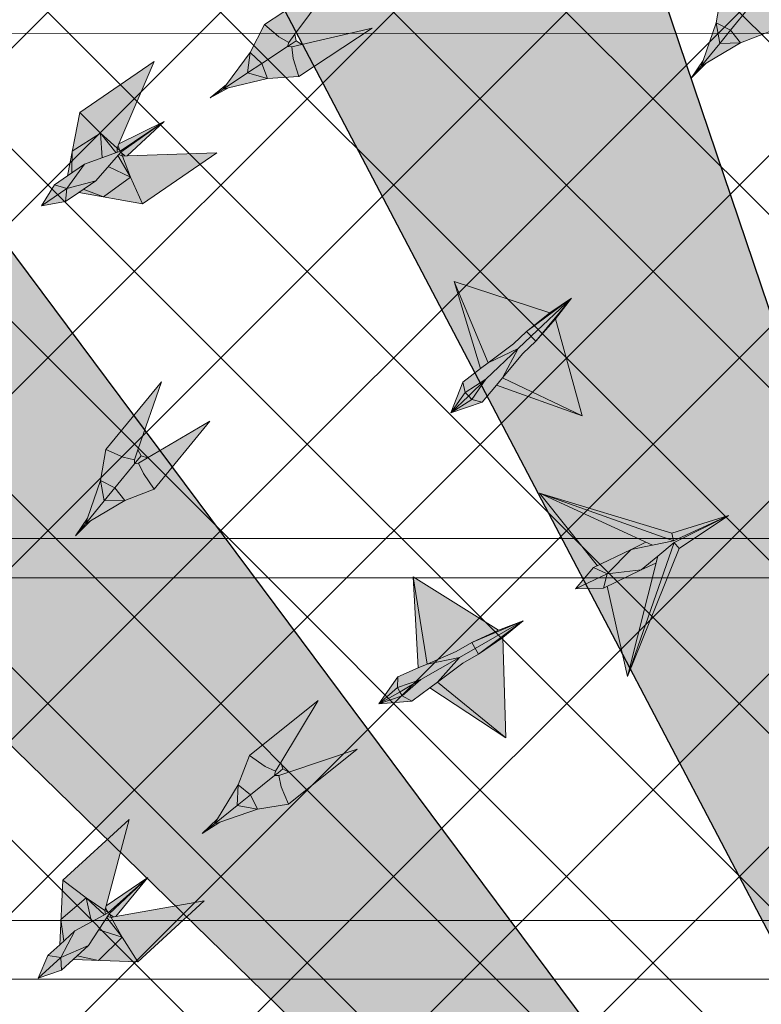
# Model space of a CAD drawing. Header units: millimetres. Extents: x -410 to 72073, y -3152 to 13830.
# Tile 32 of 92: x 8251 to 9768, y 9108 to 11122. Entities that reach past the tile are written whole.
import ezdxf

# ---------------------------------------------------------------- set-up
doc = ezdxf.new("R2010")
doc.units = ezdxf.units.MM
for name, color, linetype, lineweight, true_color in [('A-CEILING-01', 7, 'Continuous', 5, 0xd56ca8), ('A-CEILING-08', 7, 'Continuous', 5, 0xd56ca8), ('M-MEP-ELLG-LIGHT', 5, 'Continuous', 15, 0x0000ff)]:
    doc.layers.add(name, color=color, linetype=linetype, lineweight=lineweight, true_color=true_color)
doc.layers.add('A-CELING ELEMENT', color=1, linetype='Continuous')
doc.layers.add('A-LIGHT', color=1, linetype='Continuous', lineweight=5)
doc.layers.add('S-BEAM', color=12, linetype='Continuous', lineweight=9)
doc.layers.add('RCP LAYOUT', color=9, linetype='Continuous', true_color=0x808080)
pattern_1 = [(45, (0, 0), (19.8873782, 72.9203868), [93.75, -18.75, 0, -18.75])]

# ---------------------------------------------------------------- blocks, each defined once
blk = doc.blocks.new('XR-CP-DS$0$ceiling element 01')
at = {"layer": 'A-CELING ELEMENT', "lineweight": 5, "true_color": 0x808080, "transparency": 33554687}
h = blk.add_hatch(dxfattribs=at)
h.set_pattern_fill('ANSI36', color=8, scale=300)
h.set_pattern_definition(pattern_1)
h.paths.add_polyline_path([(-425629.8, -157750.9, -0.039119), (-425655.9, -157707.5), (-427128.8, -158480.5, 0.039269), (-426963.6, -158744.9)])
h.paths.add_polyline_path([(-427216.5, -158526.6, -0.039231), (-427344.4, -158225.6), (-431924, -159775.1), (-429595.3, -159775.1)])
h.paths.add_polyline_path([(-427146.3, -156679.9, 0.039168), (-427262.3, -156968.3), (-425674.3, -157463.1, -0.03857), (-425655.4, -157416.9)])
h.paths.add_polyline_path([(-425704.2, -155604.7, 0.039168), (-426005.5, -155681.4), (-425472.4, -157256.8, -0.03857), (-425424.2, -157244.1)])
edge = h.paths.add_edge_path()
edge.add_line((-430171.7, -151115.1), (-430279.8, -151115.1))
edge.add_line((-430279.8, -151115.1), (-430279.8, -151215.1))
edge.add_line((-430279.8, -151215.1), (-430479.8, -151215.1))
edge.add_line((-430479.8, -151215.1), (-430479.8, -151115.1))
edge.add_line((-430479.8, -151115.1), (-430629.8, -151115.1))
edge.add_line((-430629.8, -151115.1), (-430629.8, -150665.1))
edge.add_line((-430629.8, -150665.1), (-432321.8, -150665.1))
edge.add_line((-432321.8, -150665.1), (-432321.8, -150772.9))
edge.add_line((-432321.8, -150772.9), (-426859.3, -156104.6))
edge.add_arc((-425365.2, -157562.3), 2087.3, 126.7377, 135.7079, ccw=False)
edge.add_line((-426613.8, -155889.5), (-430171.7, -151115.1))
edge = h.paths.add_edge_path()
edge.add_line((-424199.8, -150665.1), (-424199.8, -151115.1))
edge.add_line((-424199.8, -151115.1), (-424349.8, -151115.1))
edge.add_line((-424349.8, -151115.1), (-424349.8, -151215.1))
edge.add_line((-424349.8, -151215.1), (-424444.6, -151215.1))
edge.add_line((-424444.6, -151215.1), (-425069.6, -155496))
edge.add_arc((-425365.2, -157562.3), 2087.3, 72.8718, 81.8578, ccw=False)
edge.add_line((-424750.5, -155567.5), (-423223, -150665.1))
edge.add_line((-423223, -150665.1), (-424199.8, -150665.1))
h.paths.add_polyline_path([(-424567.7, -153182.9), (-424331.7, -153182.9), (-424331.7, -153418.9), (-424567.7, -153418.9)], flags=16)
h = blk.add_hatch(dxfattribs=at)
h.set_pattern_fill('ANSI36', color=8, scale=300)
h.set_pattern_definition(pattern_1)
h.paths.add_polyline_path([(-426846.1, -159033.2, -0.036239), (-427043, -158804), (-428346.2, -159775.1), (-427588, -159775.1)])
h.paths.add_polyline_path([(-427423.6, -157908.4, -0.039197), (-427452.5, -157582.9), (-432321.8, -157641.9), (-432321.8, -158745.1)])
h.paths.add_polyline_path([(-425674.9, -157660.7, -0.038923), (-425686.3, -157611.6), (-427325.9, -157891.7, 0.039228), (-427250.5, -158193.8)])
h.paths.add_polyline_path([(-425560.1, -157303.4, -0.038492), (-425518.1, -157276.7), (-426291, -155804.1, 0.039154), (-426553.9, -155969.8)])
h.paths.add_polyline_path([(-426337.7, -155715.3, -0.039172), (-426037.7, -155586.2), (-427702.8, -150665.1), (-428988.4, -150665.1)])
h = blk.add_hatch(dxfattribs=at)
h.set_pattern_fill('ANSI36', color=8, scale=200)
h.set_pattern_definition([(45, (0, 0), (13.2582521, 48.6135912), [62.5, -12.5, 0, -12.5])])
h.paths.add_polyline_path([(-427235.6, -156635.7, -0.03916), (-427068.3, -156355.4), (-432321.8, -152634.9), (-432321.8, -154121.3)])
h.paths.add_polyline_path([(-425454.1, -150665.1), (-426550.3, -150665.1), (-425721.8, -155505.6, -0.039276), (-425395.8, -155475.2)])
h.paths.add_polyline_path([(-425690.1, -157561.6, -0.038719), (-425686, -157511.7), (-427331.8, -157271.4, 0.039193), (-427353.2, -157581.7)], flags=17)
h.paths.add_polyline_path([(-425084.2, -155595.8, 0.039193), (-425394.6, -155575.9), (-425374.5, -157239, -0.038719), (-425324.5, -157241.6)], flags=17)
h.paths.add_polyline_path([(-423965.7, -156152.8, 0.996512), (-426776.1, -158963.3), (-425599.9, -157787, -0.900286), (-425184.4, -157294.8), (-424476.2, -156294.7), (-424567.8, -156294.7), (-424567.8, -156058.7), (-424331.8, -156058.7), (-424331.8, -156294.7), (-424476.2, -156294.7), (-425184.4, -157294.8, -0.042192), (-425142, -157329.1)])
h = blk.add_hatch(dxfattribs=at)
h.set_pattern_fill('ANSI36', color=8, scale=300)
h.set_pattern_definition(pattern_1)
h.paths.add_polyline_path([(-432321.8, -155391.8), (-432321.8, -156542.9), (-427430.1, -157257, -0.039171), (-427357.2, -156938.7)])
h.paths.add_polyline_path([(-426787.8, -156174.5, 0.039154), (-426986.9, -156413.1), (-425629.6, -157374.3, -0.038492), (-425597.6, -157336.2)])
h.paths.add_polyline_path([(-424491.1, -155778.6, 0.039227), (-424780.5, -155663.9), (-425275.3, -157251.9, -0.038923), (-425228.3, -157269.8)])
h.paths.add_polyline_path([(-423119.8, -154379.5), (-423119.8, -153004.8), (-424446.3, -155688.1, -0.039269), (-424164.6, -155854.8)])
h.paths.add_polyline_path([(-430497.8, -156058.7), (-430497.8, -156294.7), (-430261.8, -156294.7), (-430261.8, -156058.7)], flags=0)
h.paths.add_polyline_path([(-430497.8, -156058.7), (-430261.8, -156058.7), (-430261.8, -156294.7), (-430497.8, -156294.7)], flags=16)
at = {"layer": 'A-CELING ELEMENT', "color": 8, "lineweight": -3, "true_color": 0x808080}
for points in [[(-426337.7, -155715.3), (-428988.4, -150665.1)], [(-427702.8, -150665.1), (-426037.7, -155586.2)], [(-426859.3, -156104.6), (-432321.8, -150772.9)], [(-430171.7, -151115.1), (-426613.8, -155889.5)]]:
    blk.add_lwpolyline(points, dxfattribs=at)
blk = doc.blocks.new('A$Ced31c995')
at = {"layer": 'M-MEP-ELLG-LIGHT', "lineweight": 0, "true_color": 0x808080}
h = blk.add_hatch(color=8, dxfattribs=at)
h.dxf.hatch_style = 1
h.paths.add_polyline_path([(8893.9, -2015.6), (8914.9, -2194.9), (8975.6, -2171.5), (9008.1, -2154.4), (9063.9, -2130.8)])
h.paths.add_polyline_path([(8893.9, -2015.6), (8896.8, -2201.8), (8914.9, -2194.9)])
h.paths.add_polyline_path([(8854.3, -2218.3), (8813.4, -2271.9), (8853, -2240.3)])
h.paths.add_polyline_path([(8853, -2240.3), (8853, -2240.3), (8813.4, -2271.9), (8857.6, -2249.2), (8857.6, -2249.2), (8857.4, -2248.9)])
h.paths.add_polyline_path([(8857.6, -2249.2), (8813.4, -2271.9), (8861.9, -2257.3)])
h.paths.add_polyline_path([(8861.9, -2257.3), (8813.4, -2271.9), (8880.8, -2268.9)])
h.paths.add_polyline_path([(8918.5, -2243.3), (8934.6, -2232.4), (8982, -2183.7), (8901.3, -2225.9), (8861.9, -2257.3), (8880.8, -2268.9)])
h.paths.add_polyline_path([(8901.3, -2225.9), (8857.6, -2249.2), (8861.9, -2257.3), (8861.9, -2257.3)])
h.paths.add_polyline_path([(8901.3, -2225.9), (8853, -2240.3), (8857.4, -2248.9), (8857.6, -2249.2)])
h.paths.add_polyline_path([(8901.3, -2225.9), (8982, -2183.7), (8914.9, -2194.9), (8896.8, -2201.8), (8854.3, -2218.3), (8853, -2240.3), (8853, -2240.3)])
h.paths.add_polyline_path([(8982, -2183.7), (9014.5, -2166.6), (9014.5, -2166.6), (9008.1, -2154.4), (8975.6, -2171.5), (8914.9, -2194.9)], flags=17)
h.paths.add_polyline_path([(9020.9, -2178.8), (9014.5, -2166.6), (9014.5, -2166.6), (8982, -2183.7), (8934.6, -2232.4), (8988.3, -2195.8)], flags=17)
h.paths.add_polyline_path([(9072, -2146.4), (9020.9, -2178.8), (8988.3, -2195.8), (8934.6, -2232.4), (9070, -2351.7)])
h.paths.add_polyline_path([(8934.6, -2232.4), (8918.5, -2243.3), (9070, -2351.7)])
h.paths.add_polyline_path([(9115, -2114), (9014.5, -2166.6), (9020.9, -2178.8)])
h.paths.add_polyline_path([(9115, -2114), (9008.1, -2154.4), (9014.5, -2166.6)])
h.paths.add_polyline_path([(9115, -2114), (9063.9, -2130.8), (9008.1, -2154.4)], flags=17)
h.paths.add_polyline_path([(9115, -2114), (9020.9, -2178.8), (9072, -2146.4)], flags=17)
h.paths.add_polyline_path([(8341.4, -3099), (8227.4, -3237.9), (8262.9, -3253.3), (8286, -3258.4), (8292.9, -3238.4)])
h.paths.add_polyline_path([(8299.3, -3250.7), (8292.9, -3238.4), (8286, -3258.4), (8285.9, -3267.1), (8291.7, -3260)])
h.paths.add_polyline_path([(8312.7, -3254.6), (8299.3, -3250.7), (8291.7, -3260), (8285.9, -3267.1), (8294.4, -3265.3)])
h.paths.add_polyline_path([(8439.9, -3179.8), (8312.7, -3254.6), (8294.4, -3265.3), (8304, -3286.9), (8326, -3318.7)])
h.paths.add_polyline_path([(8304, -3286.9), (8294.4, -3265.3), (8285.9, -3267.1), (8245.9, -3315.8), (8266, -3341.7), (8326, -3318.7)])
h.paths.add_polyline_path([(8285.9, -3267.1), (8286, -3258.4), (8262.9, -3253.3), (8227.4, -3237.9), (8216.7, -3301.2), (8245.9, -3315.8)])
h.paths.add_polyline_path([(8245.9, -3315.8), (8216.7, -3301.2), (8223.8, -3342.8)])
h.paths.add_polyline_path([(8245.9, -3315.8), (8223.8, -3342.8), (8266, -3341.7)])
h.paths.add_polyline_path([(8266, -3341.7), (8223.8, -3342.8), (8185.6, -3389.4), (8195.7, -3383.4)])
h.paths.add_polyline_path([(8216.7, -3301.2), (8189.5, -3378.3), (8185.6, -3389.4), (8223.8, -3342.8)])
h.paths.add_polyline_path([(8185.6, -3389.4), (8189.5, -3378.3), (8165.5, -3413.9)])
h.paths.add_polyline_path([(8195.7, -3383.4), (8185.6, -3389.4), (8165.5, -3413.9)])
h = blk.add_hatch(color=8, dxfattribs=at)
h.dxf.hatch_style = 1
h.paths.add_polyline_path([(9525, -2405.6), (9482.8, -2406.8), (9444.7, -2453.3), (9454.7, -2447.3)])
h.paths.add_polyline_path([(9525, -2405.6), (9505, -2379.7), (9482.8, -2406.8)])
h.paths.add_polyline_path([(9505, -2379.7), (9475.7, -2365.2), (9482.8, -2406.8)])
h.paths.add_polyline_path([(9544.9, -2331), (9545, -2322.3), (9521.9, -2317.2), (9486.4, -2301.8), (9475.7, -2365.2), (9505, -2379.7)])
h.paths.add_polyline_path([(9585, -2382.7), (9563, -2350.9), (9553.4, -2329.2), (9544.9, -2331), (9505, -2379.7), (9505, -2379.7), (9525, -2405.6)])
h.paths.add_polyline_path([(9699, -2243.7), (9571.7, -2318.5), (9553.4, -2329.2), (9563, -2350.9), (9585, -2382.7)])
h.paths.add_polyline_path([(9600.4, -2162.9), (9486.4, -2301.8), (9521.9, -2317.2), (9545, -2322.3), (9552, -2302.3)])
h.paths.add_polyline_path([(9571.7, -2318.5), (9558.4, -2314.6), (9550.7, -2323.9), (9544.9, -2331), (9553.4, -2329.2)])
h.paths.add_polyline_path([(9558.4, -2314.6), (9552, -2302.3), (9545, -2322.3), (9544.9, -2331), (9550.7, -2323.9)])
h.paths.add_polyline_path([(9482.8, -2406.8), (9475.7, -2365.2), (9448.5, -2442.2), (9444.7, -2453.3)])
h.paths.add_polyline_path([(9454.7, -2447.3), (9444.7, -2453.3), (9424.5, -2477.8)])
h.paths.add_polyline_path([(9448.5, -2442.2), (9424.5, -2477.8), (9444.7, -2453.3)])
h = blk.add_hatch(color=8, dxfattribs=at)
h.dxf.hatch_style = 1
h.paths.add_polyline_path([(8557.7, -2478.7), (8517.1, -2467.4), (8466.9, -2500.5), (8478.2, -2497.8)])
h.paths.add_polyline_path([(8557.7, -2478.7), (8546.2, -2448.1), (8517.1, -2467.4)])
h.paths.add_polyline_path([(8546.2, -2448.1), (8522.6, -2425.5), (8517.1, -2467.4)])
h.paths.add_polyline_path([(8598.8, -2413.4), (8601.5, -2405.2), (8580.9, -2393.4), (8551.6, -2368.2), (8522.6, -2425.5), (8546.2, -2448.1)])
h.paths.add_polyline_path([(8621.8, -2474.6), (8610.2, -2437.7), (8607.4, -2414.2), (8598.8, -2413.4), (8546.2, -2448.1), (8546.2, -2448.1), (8557.7, -2478.7)])
h.paths.add_polyline_path([(8771.8, -2375.6), (8628.1, -2409.4), (8607.4, -2414.2), (8610.2, -2437.7), (8621.8, -2474.6)])
h.paths.add_polyline_path([(8701.5, -2269.2), (8551.6, -2368.2), (8580.9, -2393.4), (8601.5, -2405.2), (8614, -2388.1)])
h.paths.add_polyline_path([(8628.1, -2409.4), (8616.5, -2401.7), (8606.5, -2408.4), (8598.8, -2413.4), (8607.4, -2414.2)])
h.paths.add_polyline_path([(8616.5, -2401.7), (8614, -2388.1), (8601.5, -2405.2), (8598.8, -2413.4), (8606.5, -2408.4)])
h.paths.add_polyline_path([(8517.1, -2467.4), (8522.6, -2425.5), (8473.8, -2491.1), (8466.9, -2500.5)])
h.paths.add_polyline_path([(8478.2, -2497.8), (8466.9, -2500.5), (8440.4, -2518)])
h.paths.add_polyline_path([(8473.8, -2491.1), (8440.4, -2518), (8466.9, -2500.5)])
h = blk.add_hatch(color=8, dxfattribs=at)
h.dxf.hatch_style = 1
h.paths.add_polyline_path([(8454, -2630.7), (8270.9, -2637), (8261.4, -2637.3), (8277.7, -2680.3), (8302.1, -2735)])
h.paths.add_polyline_path([(8277.7, -2680.3), (8222.8, -2720.7), (8302.1, -2735)])
h.paths.add_polyline_path([(8232.4, -2658.8), (8206.9, -2687.8), (8181.2, -2705.4), (8222.8, -2720.7), (8277.7, -2680.3)])
h.paths.add_polyline_path([(8252.1, -2636.3), (8232.4, -2658.8), (8277.7, -2680.3)], flags=17)
h.paths.add_polyline_path([(8261.4, -2637.3), (8253.7, -2634.5), (8252.1, -2636.3), (8277.7, -2680.3)], flags=17)
h.paths.add_polyline_path([(8346.7, -2567), (8257.9, -2629.7), (8257.8, -2629.8), (8259.1, -2630.8), (8266.1, -2637.1), (8270.9, -2637)], flags=17)
h.paths.add_polyline_path([(8259.1, -2630.8), (8261.4, -2637.3), (8266.1, -2637.1)], flags=16)
h.paths.add_polyline_path([(8259.1, -2630.8), (8257.8, -2629.8), (8253.7, -2634.5), (8261.4, -2637.3)], flags=17)
h.paths.add_polyline_path([(8346.7, -2567), (8256.2, -2627.4), (8256.2, -2627.4), (8183.8, -2654.1), (8149.1, -2677.9), (8122, -2696.5), (8095.6, -2739.4), (8145.1, -2730.2), (8172.2, -2711.6), (8206.9, -2687.8), (8232.4, -2658.8), (8252.1, -2636.3), (8253.7, -2634.5), (8257.9, -2629.7)])
h.paths.add_polyline_path([(8325.8, -2444), (8173.8, -2548.3), (8216.2, -2590.7), (8250.5, -2621.4), (8254.2, -2612.6)])
h.paths.add_polyline_path([(8173.8, -2548.3), (8158.7, -2627.4), (8216.2, -2590.7)])
h.paths.add_polyline_path([(8216.2, -2590.7), (8158.7, -2627.4), (8158.1, -2671.7), (8183.8, -2654.1), (8248, -2630.4)])
h.paths.add_polyline_path([(8216.2, -2590.7), (8248, -2630.4), (8250.3, -2629.6), (8250.5, -2621.4)])
h.paths.add_polyline_path([(8346.7, -2567), (8254.2, -2612.6), (8252.3, -2617), (8255.7, -2625.8), (8255.6, -2625.8), (8256.2, -2627.4), (8256.3, -2627.4)], flags=17)
h.paths.add_polyline_path([(8255.6, -2625.8), (8250.5, -2621.4), (8250.3, -2629.6), (8256.2, -2627.4)], flags=17)
h.paths.add_polyline_path([(8252.3, -2617), (8250.5, -2621.4), (8255.7, -2625.8)], flags=17)
h.paths.add_polyline_path([(8181.2, -2705.4), (8172.2, -2711.6), (8222.8, -2720.7)])
h.paths.add_polyline_path([(8158.7, -2627.4), (8149.1, -2677.9), (8158.1, -2671.7)], flags=17)
h = blk.add_hatch(color=8, dxfattribs=at)
h.dxf.hatch_style = 1
h.paths.add_polyline_path([(8975.4, -3135), (8969, -3128.4), (8932.7, -3162.3)], flags=17)
h.paths.add_polyline_path([(8996.7, -3140.9), (8975.4, -3135), (8932.7, -3162.3)])
h.paths.add_polyline_path([(9025.9, -3105.9), (9038.4, -3091.1), (9070.6, -3031.2), (9004.6, -3093.9), (8975.4, -3135), (8996.7, -3140.9)])
h.paths.add_polyline_path([(9004.6, -3093.9), (9070.6, -3031.2), (9009.2, -3060.4), (8993.7, -3072.1), (8957.3, -3099.5), (8962.2, -3121.1)])
h.paths.add_polyline_path([(8962.2, -3121.1), (8957.3, -3099.5), (8932.7, -3162.3)])
h.paths.add_polyline_path([(8969, -3128.4), (8969, -3128.4), (8968.7, -3128.1), (8962.2, -3121.1), (8962.2, -3121.1), (8932.7, -3162.3)])
h.paths.add_polyline_path([(9004.6, -3093.9), (8962.2, -3121.1), (8968.7, -3128.1), (8969, -3128.4)])
h.paths.add_polyline_path([(9004.6, -3093.9), (8969, -3128.4), (8975.4, -3135), (8975.4, -3135)])
h.paths.add_polyline_path([(9201.3, -3168.7), (9038.4, -3091.1), (9025.9, -3105.9)])
h.paths.add_polyline_path([(8939.8, -2893.7), (8993.7, -3072.1), (9009.2, -3060.4)])
h.paths.add_polyline_path([(9061.1, -3021.2), (9087.7, -2995.9), (9179.4, -2927.7), (9134.9, -2957.9), (8939.8, -2893.7), (9009.2, -3060.4)])
h.paths.add_polyline_path([(9097.2, -3005.9), (9097.2, -3005.9), (9087.7, -2995.9), (9061.1, -3021.2), (9009.2, -3060.4), (9070.6, -3031.2)], flags=17)
h.paths.add_polyline_path([(9106.7, -3015.8), (9097.2, -3005.9), (9097.2, -3005.9), (9070.6, -3031.2), (9038.4, -3091.1), (9080.1, -3041.2)])
h.paths.add_polyline_path([(9147, -2970.6), (9106.7, -3015.8), (9080.1, -3041.2), (9038.4, -3091.1), (9201.3, -3168.7)])
h.paths.add_polyline_path([(9179.4, -2927.7), (9097.2, -3005.9), (9106.7, -3015.8)])
h.paths.add_polyline_path([(9179.4, -2927.7), (9087.7, -2995.9), (9097.2, -3005.9)], flags=17)
h.paths.add_polyline_path([(9179.4, -2927.7), (9106.7, -3015.8), (9147, -2970.6)])
h = blk.add_hatch(color=8, dxfattribs=at)
h.dxf.hatch_style = 1
h.paths.add_polyline_path([(9114.2, -3327.1), (9232.5, -3475.2), (9301.8, -3442), (9331.6, -3427.1)])
h.paths.add_polyline_path([(9114.2, -3327.1), (9345, -3433.3), (9388, -3424.6), (9388, -3424.5)])
h.paths.add_polyline_path([(9114.2, -3327.1), (9388, -3424.5), (9384.8, -3408.7)], flags=17)
h.paths.add_polyline_path([(9500.7, -3372.5), (9384.8, -3408.7), (9388, -3424.5), (9388.2, -3424.6)], flags=17)
h.paths.add_polyline_path([(9500.7, -3372.5), (9389.6, -3427.5), (9399.8, -3440.1)], flags=17)
h.paths.add_polyline_path([(9389.6, -3427.5), (9500.7, -3372.5), (9388, -3424.7), (9388, -3424.6), (9345, -3433.3), (9301.8, -3442), (9252.2, -3491.6), (9322, -3483.9), (9355.8, -3455.7)])
h.paths.add_polyline_path([(9331.6, -3427.1), (9301.8, -3442), (9345, -3433.3)], flags=17)
h.paths.add_polyline_path([(9301.8, -3442), (9232.5, -3475.2), (9224.8, -3478.9), (9252.2, -3491.6)])
h.paths.add_polyline_path([(9252.2, -3491.6), (9252.2, -3491.6), (9224.8, -3478.9), (9187.6, -3522.5)])
h.paths.add_polyline_path([(9252.2, -3491.6), (9187.6, -3522.5), (9244.9, -3520.9)], flags=17)
h.paths.add_polyline_path([(9322, -3483.9), (9252.2, -3491.6), (9252.2, -3491.6), (9244.9, -3520.9)])
h.paths.add_polyline_path([(9352.2, -3470), (9322, -3483.9), (9252.6, -3517.2), (9294, -3702.2)])
h.paths.add_polyline_path([(9389.6, -3427.5), (9355.8, -3455.7), (9294, -3702.2)], flags=17)
h.paths.add_polyline_path([(9399.8, -3440.1), (9389.6, -3427.5), (9294, -3702.2)])
h.paths.add_polyline_path([(9355.8, -3455.7), (9322, -3483.9), (9352.2, -3470)], flags=17)
h = blk.add_hatch(color=8, dxfattribs=at)
h.dxf.hatch_style = 1
h.paths.add_polyline_path([(8833.6, -3741.2), (8828.9, -3733.2), (8785.7, -3757.6)], flags=17)
h.paths.add_polyline_path([(8852.9, -3752), (8833.6, -3741.2), (8785.7, -3757.6)])
h.paths.add_polyline_path([(8889.6, -3724.9), (8905.2, -3713.3), (8950.6, -3662.8), (8871.7, -3708.2), (8833.6, -3741.2), (8852.9, -3752)])
h.paths.add_polyline_path([(8871.7, -3708.2), (8950.6, -3662.8), (8884.1, -3676.6), (8866.3, -3684.3), (8824.4, -3702.4), (8824, -3724.5)])
h.paths.add_polyline_path([(8824, -3724.5), (8824.4, -3702.4), (8785.7, -3757.6)])
h.paths.add_polyline_path([(8828.9, -3733.2), (8828.9, -3733.2), (8828.7, -3732.9), (8824, -3724.5), (8824, -3724.5), (8785.7, -3757.6)])
h.paths.add_polyline_path([(8871.7, -3708.2), (8824, -3724.5), (8828.7, -3732.9), (8828.9, -3733.2)])
h.paths.add_polyline_path([(8871.7, -3708.2), (8828.9, -3733.2), (8833.6, -3741.2), (8833.6, -3741.2)])
h.paths.add_polyline_path([(9045.2, -3827.2), (8905.2, -3713.3), (8889.6, -3724.9)])
h.paths.add_polyline_path([(8856, -3498.3), (8866.3, -3684.3), (8884.1, -3676.6)])
h.paths.add_polyline_path([(8943.8, -3650.9), (8975.6, -3632.5), (9080.8, -3587.9), (9030.4, -3606.8), (8856, -3498.3), (8884.1, -3676.6)])
h.paths.add_polyline_path([(8982.5, -3644.4), (8982.5, -3644.4), (8975.6, -3632.5), (8943.8, -3650.9), (8884.1, -3676.6), (8950.6, -3662.8)], flags=17)
h.paths.add_polyline_path([(8989.3, -3656.4), (8982.5, -3644.4), (8982.5, -3644.4), (8950.6, -3662.8), (8905.2, -3713.3), (8957.5, -3674.7)])
h.paths.add_polyline_path([(9039.2, -3622), (8989.3, -3656.4), (8957.5, -3674.7), (8905.2, -3713.3), (9045.2, -3827.2)])
h.paths.add_polyline_path([(9080.8, -3587.9), (8982.5, -3644.4), (8989.3, -3656.4)])
h.paths.add_polyline_path([(9080.8, -3587.9), (8975.6, -3632.5), (8982.5, -3644.4)], flags=17)
h.paths.add_polyline_path([(9080.8, -3587.9), (8989.3, -3656.4), (9039.2, -3622)])
h = blk.add_hatch(color=8, dxfattribs=at)
h.dxf.hatch_style = 1
h.paths.add_polyline_path([(8661.4, -3751.2), (8521.3, -3863.7), (8552.9, -3886), (8574.4, -3895.8), (8585.3, -3877.7)])
h.paths.add_polyline_path([(8574.4, -3895.8), (8552.9, -3886), (8521.3, -3863.7), (8497.8, -3923.5), (8523.4, -3943.8), (8572.5, -3904.3)])
h.paths.add_polyline_path([(8589, -3891), (8585.3, -3877.7), (8574.4, -3895.8), (8572.5, -3904.3), (8579.7, -3898.6)])
h.paths.add_polyline_path([(8601.3, -3897.5), (8589, -3891), (8579.7, -3898.6), (8572.5, -3904.3), (8581.2, -3904.3)])
h.paths.add_polyline_path([(8741.2, -3850.5), (8601.3, -3897.5), (8581.2, -3904.3), (8586.1, -3927.4), (8601.1, -3963.1)])
h.paths.add_polyline_path([(8586.1, -3927.4), (8581.2, -3904.3), (8572.5, -3904.3), (8523.4, -3943.8), (8537.7, -3973.2), (8601.1, -3963.1)])
h.paths.add_polyline_path([(8523.4, -3943.8), (8496.1, -3965.6), (8537.7, -3973.2)])
h.paths.add_polyline_path([(8523.4, -3943.8), (8497.8, -3923.5), (8496.1, -3965.6)])
h.paths.add_polyline_path([(8537.7, -3973.2), (8496.1, -3965.6), (8449.2, -4003.3), (8460.3, -3999.5)])
h.paths.add_polyline_path([(8497.8, -3923.5), (8455.3, -3993.3), (8449.2, -4003.3), (8496.1, -3965.6)])
h.paths.add_polyline_path([(8460.3, -3999.5), (8449.2, -4003.3), (8424.5, -4023.2)])
h.paths.add_polyline_path([(8449.2, -4003.3), (8455.3, -3993.3), (8424.5, -4023.2)])
h = blk.add_hatch(color=8, dxfattribs=at)
h.dxf.hatch_style = 1
h.paths.add_polyline_path([(8428.3, -4160.9), (8247.8, -4192.8), (8238.5, -4194.5), (8260.7, -4234.8), (8292.5, -4285.6)])
h.paths.add_polyline_path([(8260.7, -4234.8), (8212, -4282.5), (8292.5, -4285.6)])
h.paths.add_polyline_path([(8212.8, -4219.8), (8191.6, -4252.1), (8168.7, -4273.2), (8212, -4282.5), (8260.7, -4234.8)])
h.paths.add_polyline_path([(8229.1, -4194.9), (8212.8, -4219.8), (8260.7, -4234.8)], flags=17)
h.paths.add_polyline_path([(8238.5, -4194.5), (8230.5, -4192.8), (8229.1, -4194.9), (8260.7, -4234.8)], flags=17)
h.paths.add_polyline_path([(8313.1, -4112.9), (8233.9, -4187.5), (8233.9, -4187.5), (8235.3, -4188.4), (8243.1, -4193.7), (8247.8, -4192.8)], flags=17)
h.paths.add_polyline_path([(8235.3, -4188.4), (8238.5, -4194.5), (8243.1, -4193.7)], flags=16)
h.paths.add_polyline_path([(8235.3, -4188.4), (8233.9, -4187.5), (8230.5, -4192.8), (8238.5, -4194.5)], flags=17)
h.paths.add_polyline_path([(8313.1, -4112.9), (8232, -4185.4), (8232, -4185.4), (8164, -4222), (8133, -4250.5), (8108.8, -4272.7), (8088.7, -4318.9), (8136.4, -4302.8), (8160.6, -4280.6), (8191.6, -4252.1), (8212.8, -4219.8), (8229.1, -4194.9), (8230.5, -4192.8), (8233.9, -4187.5)])
h.paths.add_polyline_path([(8275.1, -3994.1), (8139.3, -4118.7), (8187.2, -4154.7), (8225.4, -4180.3), (8227.9, -4171.1)])
h.paths.add_polyline_path([(8139.3, -4118.7), (8135.4, -4199.1), (8187.2, -4154.7)])
h.paths.add_polyline_path([(8187.2, -4154.7), (8135.4, -4199.1), (8141.1, -4243.1), (8164, -4222), (8224.3, -4189.6)])
h.paths.add_polyline_path([(8187.2, -4154.7), (8224.3, -4189.6), (8226.4, -4188.4), (8225.4, -4180.3)])
h.paths.add_polyline_path([(8313.1, -4112.9), (8227.9, -4171.1), (8226.6, -4175.7), (8231.2, -4184), (8231.2, -4183.9), (8232, -4185.4), (8232, -4185.4)], flags=17)
h.paths.add_polyline_path([(8231.2, -4183.9), (8225.4, -4180.3), (8226.4, -4188.4), (8232, -4185.4)], flags=17)
h.paths.add_polyline_path([(8226.6, -4175.7), (8225.4, -4180.3), (8231.2, -4184)], flags=17)
h.paths.add_polyline_path([(8168.7, -4273.2), (8160.6, -4280.6), (8212, -4282.5)])
h.paths.add_polyline_path([(8135.4, -4199.1), (8133, -4250.5), (8141.1, -4243.1)], flags=17)
at = {"layer": 'M-MEP-ELLG-LIGHT', "color": 8, "lineweight": 0, "true_color": 0x808080}
for p, q in [((8325.8, -2444), (8173.8, -2548.3)), ((8254.2, -2612.6), (8325.8, -2444)), ((8173.8, -2548.3), (8149.1, -2677.9)), ((8173.8, -2548.3), (8216.2, -2590.7)), ((8346.7, -2567), (8254.2, -2612.6)), ((8256.3, -2627.4), (8346.7, -2567)), ((8346.7, -2567), (8257.9, -2629.7)), ((8270.9, -2637), (8346.7, -2567)), ((8158.7, -2627.4), (8216.2, -2590.7)), ((8216.2, -2590.7), (8250.5, -2621.4)), ((8216.2, -2590.7), (8248, -2630.4)), ((8216.2, -2590.7), (8220, -2640.7)), ((8250.5, -2621.4), (8254.2, -2612.6)), ((8255.7, -2625.8), (8252.3, -2617)), ((8158.1, -2671.7), (8158.7, -2627.4)), ((8183.8, -2654.1), (8256.3, -2627.4)), ((8257.9, -2629.7), (8206.9, -2687.8)), ((8250.3, -2629.6), (8250.5, -2621.4)), ((8250.5, -2621.4), (8255.6, -2625.8)), ((8252.1, -2636.3), (8277.7, -2680.3)), ((8253.7, -2634.5), (8261.4, -2637.3)), ((8255.6, -2625.8), (8256.2, -2627.4)), ((8259.1, -2630.8), (8257.8, -2629.8)), ((8261.4, -2637.3), (8259.1, -2630.8)), ((8259.1, -2630.8), (8266.1, -2637.1)), ((8261.4, -2637.3), (8270.9, -2637)), ((8277.7, -2680.3), (8261.4, -2637.3)), ((8454, -2630.7), (8270.9, -2637)), ((8302.1, -2735), (8454, -2630.7)), ((8147.4, -2703.8), (8183.8, -2654.1)), ((8149.1, -2677.9), (8183.8, -2654.1)), ((8149.1, -2677.9), (8122, -2696.5)), ((8232.4, -2658.8), (8277.7, -2680.3)), ((8122, -2696.5), (8095.6, -2739.4)), ((8122, -2696.5), (8147.4, -2703.8)), ((8206.9, -2687.8), (8147.4, -2703.8)), ((8206.9, -2687.8), (8172.2, -2711.6)), ((8277.7, -2680.3), (8222.8, -2720.7)), ((8302.1, -2735), (8277.7, -2680.3)), ((8095.6, -2739.4), (8147.4, -2703.8)), ((8147.4, -2703.8), (8145.1, -2730.2)), ((8145.1, -2730.2), (8172.2, -2711.6)), ((8172.2, -2711.6), (8302.1, -2735)), ((8222.8, -2720.7), (8181.2, -2705.4)), ((8095.6, -2739.4), (8145.1, -2730.2)), ((9134.9, -2957.9), (8939.8, -2893.7)), ((8939.8, -2893.7), (8993.7, -3072.1)), ((9009.2, -3060.4), (8939.8, -2893.7)), ((9179.4, -2927.7), (9087.7, -2995.9)), ((9097.2, -3005.9), (9179.4, -2927.7)), ((9179.4, -2927.7), (9106.7, -3015.8)), ((9179.4, -2927.7), (9134.9, -2957.9)), ((9147, -2970.6), (9179.4, -2927.7)), ((9134.9, -2957.9), (9087.7, -2995.9)), ((9106.7, -3015.8), (9147, -2970.6)), ((9201.3, -3168.7), (9147, -2970.6)), ((9087.7, -2995.9), (9061.1, -3021.2)), ((9087.7, -2995.9), (9106.7, -3015.8)), ((9070.6, -3031.2), (9097.2, -3005.9)), ((9106.7, -3015.8), (9080.1, -3041.2)), ((9004.6, -3093.9), (9070.6, -3031.2)), ((9061.1, -3021.2), (9009.2, -3060.4)), ((9009.2, -3060.4), (9070.6, -3031.2)), ((9070.6, -3031.2), (9038.4, -3091.1)), ((8993.7, -3072.1), (9009.2, -3060.4)), ((9080.1, -3041.2), (9038.4, -3091.1)), ((8993.7, -3072.1), (8957.3, -3099.5)), ((8341.4, -3099), (8227.4, -3237.9)), ((8292.9, -3238.4), (8341.4, -3099)), ((8957.3, -3099.5), (8932.7, -3162.3)), ((8969, -3128.4), (9004.6, -3093.9)), ((9038.4, -3091.1), (9025.9, -3105.9)), ((9038.4, -3091.1), (9201.3, -3168.7)), ((8996.7, -3140.9), (9025.9, -3105.9)), ((9025.9, -3105.9), (9201.3, -3168.7)), ((8932.7, -3162.3), (8969, -3128.4)), ((8932.7, -3162.3), (8996.7, -3140.9)), ((8439.9, -3179.8), (8312.7, -3254.6)), ((8326, -3318.7), (8439.9, -3179.8)), ((8227.4, -3237.9), (8216.7, -3301.2)), ((8262.9, -3253.3), (8227.4, -3237.9)), ((8292.9, -3238.4), (8286, -3258.4)), ((8299.3, -3250.7), (8292.9, -3238.4)), ((8286, -3258.4), (8262.9, -3253.3)), ((8285.9, -3267.1), (8286, -3258.4)), ((8285.9, -3267.1), (8291.7, -3260)), ((8291.7, -3260), (8299.3, -3250.7)), ((8312.7, -3254.6), (8294.4, -3265.3)), ((8312.7, -3254.6), (8299.3, -3250.7)), ((8245.9, -3315.8), (8285.9, -3267.1)), ((8294.4, -3265.3), (8285.9, -3267.1)), ((8304, -3286.9), (8294.4, -3265.3)), ((8216.7, -3301.2), (8189.5, -3378.3)), ((8245.9, -3315.8), (8216.7, -3301.2)), ((8216.7, -3301.2), (8223.8, -3342.8)), ((8326, -3318.7), (8304, -3286.9)), ((8223.8, -3342.8), (8245.9, -3315.8)), ((8266, -3341.7), (8245.9, -3315.8)), ((8266, -3341.7), (8326, -3318.7)), ((8185.6, -3389.4), (8223.8, -3342.8)), ((8195.7, -3383.4), (8266, -3341.7)), ((8223.8, -3342.8), (8266, -3341.7)), ((9232.5, -3475.2), (9114.2, -3327.1)), ((9114.2, -3327.1), (9384.8, -3408.7)), ((9345, -3433.3), (9114.2, -3327.1)), ((9114.2, -3327.1), (9388.2, -3424.6)), ((8165.5, -3413.9), (8189.5, -3378.3)), ((8189.5, -3378.3), (8185.6, -3389.4)), ((9384.8, -3408.7), (9500.7, -3372.5)), ((9388.2, -3424.6), (9500.7, -3372.5)), ((9500.7, -3372.5), (9389.6, -3427.5)), ((9500.7, -3372.5), (9399.8, -3440.1)), ((8195.7, -3383.4), (8165.5, -3413.9)), ((8165.5, -3413.9), (8185.6, -3389.4)), ((8185.6, -3389.4), (8195.7, -3383.4)), ((9384.8, -3408.7), (9388, -3424.6)), ((9301.8, -3442), (9224.8, -3478.9)), ((9252.2, -3491.6), (9301.8, -3442)), ((9389.6, -3427.5), (9294, -3702.2)), ((9399.8, -3440.1), (9294, -3702.2)), ((9331.6, -3427.1), (9301.8, -3442)), ((9301.8, -3442), (9345, -3433.3)), ((9388, -3424.6), (9345, -3433.3)), ((9389.6, -3427.5), (9355.8, -3455.7)), ((9399.8, -3440.1), (9389.6, -3427.5)), ((9294, -3702.2), (9355.8, -3455.7)), ((9355.8, -3455.7), (9322, -3483.9)), ((9224.8, -3478.9), (9187.6, -3522.5)), ((9224.8, -3478.9), (9252.2, -3491.6)), ((9244.9, -3520.9), (9322, -3483.9)), ((9322, -3483.9), (9252.2, -3491.6)), ((9322, -3483.9), (9352.2, -3470)), ((9030.4, -3606.8), (8856, -3498.3)), ((8856, -3498.3), (8866.3, -3684.3)), ((8884.1, -3676.6), (8856, -3498.3)), ((9187.6, -3522.5), (9252.2, -3491.6)), ((9252.2, -3491.6), (9244.9, -3520.9)), ((9187.6, -3522.5), (9244.9, -3520.9)), ((9294, -3702.2), (9252.6, -3517.2)), ((9080.8, -3587.9), (8975.6, -3632.5)), ((8982.5, -3644.4), (9080.8, -3587.9)), ((9080.8, -3587.9), (8989.3, -3656.4)), ((9080.8, -3587.9), (9030.4, -3606.8)), ((9039.2, -3622), (9080.8, -3587.9)), ((9030.4, -3606.8), (8975.6, -3632.5)), ((8989.3, -3656.4), (9039.2, -3622)), ((9045.2, -3827.2), (9039.2, -3622)), ((8975.6, -3632.5), (8943.8, -3650.9)), ((8950.6, -3662.8), (8982.5, -3644.4)), ((8975.6, -3632.5), (8989.3, -3656.4)), ((8871.7, -3708.2), (8950.6, -3662.8)), ((8943.8, -3650.9), (8884.1, -3676.6)), ((8884.1, -3676.6), (8950.6, -3662.8)), ((8950.6, -3662.8), (8905.2, -3713.3)), ((8989.3, -3656.4), (8957.5, -3674.7)), ((8866.3, -3684.3), (8824.4, -3702.4)), ((8866.3, -3684.3), (8884.1, -3676.6)), ((8957.5, -3674.7), (8905.2, -3713.3)), ((8824.4, -3702.4), (8785.7, -3757.6)), ((8828.9, -3733.2), (8871.7, -3708.2)), ((8852.9, -3752), (8889.6, -3724.9)), ((8905.2, -3713.3), (8889.6, -3724.9)), ((8889.6, -3724.9), (9045.2, -3827.2)), ((8905.2, -3713.3), (9045.2, -3827.2)), ((8785.7, -3757.6), (8828.9, -3733.2)), ((8661.4, -3751.2), (8521.3, -3863.7)), ((8585.3, -3877.7), (8661.4, -3751.2)), ((8785.7, -3757.6), (8852.9, -3752)), ((8521.3, -3863.7), (8497.8, -3923.5)), ((8552.9, -3886), (8521.3, -3863.7)), ((8601.1, -3963.1), (8741.2, -3850.5)), ((8741.2, -3850.5), (8601.3, -3897.5)), ((8574.4, -3895.8), (8552.9, -3886)), ((8585.3, -3877.7), (8574.4, -3895.8)), ((8589, -3891), (8585.3, -3877.7)), ((8523.4, -3943.8), (8572.5, -3904.3)), ((8572.5, -3904.3), (8574.4, -3895.8)), ((8572.5, -3904.3), (8579.7, -3898.6)), ((8581.2, -3904.3), (8572.5, -3904.3)), ((8579.7, -3898.6), (8589, -3891)), ((8601.3, -3897.5), (8581.2, -3904.3)), ((8586.1, -3927.4), (8581.2, -3904.3)), ((8601.3, -3897.5), (8589, -3891)), ((8497.8, -3923.5), (8455.3, -3993.3)), ((8497.8, -3923.5), (8496.1, -3965.6)), ((8523.4, -3943.8), (8497.8, -3923.5)), ((8496.1, -3965.6), (8523.4, -3943.8)), ((8537.7, -3973.2), (8523.4, -3943.8)), ((8601.1, -3963.1), (8586.1, -3927.4)), ((8449.2, -4003.3), (8496.1, -3965.6)), ((8496.1, -3965.6), (8537.7, -3973.2)), ((8537.7, -3973.2), (8601.1, -3963.1)), ((8460.3, -3999.5), (8537.7, -3973.2)), ((8275.1, -3994.1), (8139.3, -4118.7)), ((8227.9, -4171.1), (8275.1, -3994.1)), ((8424.5, -4023.2), (8455.3, -3993.3)), ((8460.3, -3999.5), (8424.5, -4023.2)), ((8424.5, -4023.2), (8449.2, -4003.3)), ((8455.3, -3993.3), (8449.2, -4003.3)), ((8449.2, -4003.3), (8460.3, -3999.5)), ((8139.3, -4118.7), (8133, -4250.5)), ((8139.3, -4118.7), (8187.2, -4154.7)), ((8313.1, -4112.9), (8227.9, -4171.1)), ((8232, -4185.4), (8313.1, -4112.9)), ((8313.1, -4112.9), (8233.9, -4187.5)), ((8247.8, -4192.8), (8313.1, -4112.9)), ((8135.4, -4199.1), (8187.2, -4154.7)), ((8187.2, -4154.7), (8225.4, -4180.3)), ((8187.2, -4154.7), (8224.3, -4189.6)), ((8187.2, -4154.7), (8198, -4203.7)), ((8428.3, -4160.9), (8247.8, -4192.8)), ((8292.5, -4285.6), (8428.3, -4160.9)), ((8164, -4222), (8232, -4185.4)), ((8233.9, -4187.5), (8191.6, -4252.1)), ((8225.4, -4180.3), (8227.9, -4171.1)), ((8226.4, -4188.4), (8225.4, -4180.3)), ((8225.4, -4180.3), (8231.2, -4183.9)), ((8231.2, -4183.9), (8226.6, -4175.7)), ((8231.2, -4183.9), (8232, -4185.4)), ((8235.3, -4188.4), (8233.9, -4187.5)), ((8238.5, -4194.5), (8235.3, -4188.4)), ((8235.3, -4188.4), (8243.1, -4193.7)), ((8141.1, -4243.1), (8135.4, -4199.1)), ((8229.1, -4194.9), (8260.7, -4234.8)), ((8230.5, -4192.8), (8238.5, -4194.5)), ((8238.5, -4194.5), (8247.8, -4192.8)), ((8260.7, -4234.8), (8238.5, -4194.5)), ((8133, -4250.5), (8164, -4222)), ((8135, -4276.4), (8164, -4222)), ((8212.8, -4219.8), (8260.7, -4234.8)), ((8260.7, -4234.8), (8212, -4282.5)), ((8292.5, -4285.6), (8260.7, -4234.8)), ((8133, -4250.5), (8108.8, -4272.7)), ((8191.6, -4252.1), (8135, -4276.4)), ((8191.6, -4252.1), (8160.6, -4280.6)), ((8108.8, -4272.7), (8088.7, -4318.9)), ((8088.7, -4318.9), (8135, -4276.4)), ((8108.8, -4272.7), (8135, -4276.4)), ((8135, -4276.4), (8136.4, -4302.8)), ((8136.4, -4302.8), (8160.6, -4280.6)), ((8160.6, -4280.6), (8292.5, -4285.6)), ((8212, -4282.5), (8168.7, -4273.2)), ((8088.7, -4318.9), (8136.4, -4302.8))]:
    blk.add_line(p, q, dxfattribs=at)
for points in [[(9454.7, -2447.3), (9424.5, -2477.8), (9448.5, -2442.2), (9444.7, -2453.3), (9454.7, -2447.3), (9525, -2405.6), (9585, -2382.7), (9699, -2243.7), (9571.7, -2318.5), (9558.4, -2314.6), (9552, -2302.3), (9600.4, -2162.9), (9486.4, -2301.8), (9475.7, -2365.2), (9448.5, -2442.2)], [(8478.2, -2497.8), (8440.4, -2518), (8473.8, -2491.1), (8466.9, -2500.5), (8478.2, -2497.8), (8557.7, -2478.7), (8621.8, -2474.6), (8771.8, -2375.6), (8628.1, -2409.4), (8616.5, -2401.7), (8614, -2388.1), (8701.5, -2269.2), (8551.6, -2368.2), (8522.6, -2425.5), (8473.8, -2491.1)], [(9424.5, -2477.8), (9444.7, -2453.3), (9482.8, -2406.8), (9505, -2379.7), (9544.9, -2331), (9550.7, -2323.9), (9558.4, -2314.6)], [(8621.8, -2474.6), (8610.2, -2437.7), (8607.4, -2414.2), (8598.8, -2413.4), (8601.5, -2405.2), (8580.9, -2393.4), (8551.6, -2368.2)], [(9482.8, -2406.8), (9525, -2405.6), (9505, -2379.7), (9475.7, -2365.2), (9482.8, -2406.8)], [(8614, -2388.1), (8601.5, -2405.2)], [(8440.4, -2518), (8466.9, -2500.5), (8517.1, -2467.4), (8546.2, -2448.1), (8598.8, -2413.4), (8606.5, -2408.4), (8616.5, -2401.7)], [(8628.1, -2409.4), (8607.4, -2414.2)], [(8517.1, -2467.4), (8557.7, -2478.7), (8546.2, -2448.1), (8522.6, -2425.5), (8517.1, -2467.4)], [(8932.7, -3162.3), (8962.2, -3121.1), (9004.6, -3093.9), (8975.4, -3135), (8932.7, -3162.3)], [(8996.7, -3140.9), (8975.4, -3135), (8968.7, -3128.1), (8962.2, -3121.1), (8957.3, -3099.5)], [(8852.9, -3752), (8833.6, -3741.2), (8828.7, -3732.9), (8824, -3724.5), (8824.4, -3702.4)], [(8785.7, -3757.6), (8824, -3724.5), (8871.7, -3708.2), (8833.6, -3741.2), (8785.7, -3757.6)]]:
    blk.add_lwpolyline(points, dxfattribs=at)
blk = doc.blocks.new('A$C9bf954c9')
at = {"layer": 'A-CEILING-01', "true_color": 0x808080}
h = blk.add_hatch(dxfattribs=at)
h.set_pattern_fill('ANSI37', color=8, scale=2000)
h.set_pattern_definition([(45, (0, 0), (-176.7767, 176.7767), []), (135, (0, 0), (-176.7767, -176.7767), [])])
edge = h.paths.add_edge_path()
edge.add_line((17350, 13380), (12020, 13380))
edge.add_line((12020, 13380), (12020, 13280))
edge.add_line((12020, 13280), (11820, 13280))
edge.add_line((11820, 13280), (11820, 13380))
edge.add_line((11820, 13380), (6090, 13380))
edge.add_line((6090, 13380), (6090, 13280))
edge.add_line((6090, 13280), (5890, 13280))
edge.add_line((5890, 13280), (5890, 13380))
edge.add_line((5890, 13380), (350, 13380))
edge.add_line((350, 13380), (200, 13380))
edge.add_line((200, 13380), (200, 4520))
edge.add_line((200, 4520), (650, 4520))
edge.add_line((650, 4520), (650, 4220))
edge.add_line((650, 4220), (200, 4220))
edge.add_line((200, 4220), (200, 3270))
edge.add_line((200, 3270), (3945, 3270))
edge.add_line((3945, 3270), (3945, 3920))
edge.add_line((3945, 3920), (6135, 3920))
edge.add_line((6135, 3920), (6135, 3270))
edge.add_line((6135, 3270), (9805, 3270))
edge.add_line((9805, 3270), (9805, 3070))
edge.add_line((9805, 3070), (10125.7, 3070))
edge.add_line((10125.7, 3070), (10125.7, 3423))
edge.add_line((10125.7, 3423), (11242.1, 4539.4))
edge.add_line((11242.1, 4539.4), (10770.1, 5011.3))
edge.add_line((10770.1, 5011.3), (11904.4, 6145.6))
edge.add_line((11904.4, 6145.6), (14298.8, 8540))
edge.add_line((14298.8, 8540), (14450, 8540))
edge.add_line((14450, 8540), (14450, 9620))
edge.add_line((14450, 9620), (14450, 12330))
edge.add_arc((15200, 12330), 750, 90, 180, ccw=False)
edge.add_line((15200, 13080), (17350, 13080))
edge.add_line((17350, 13080), (17350, 13380))
h.paths.add_polyline_path([(5890.1, 11294.2), (6090.1, 11294.2), (6090.1, 11094.2), (5890.1, 11094.2)], flags=16)
h.paths.add_polyline_path([(5890.1, 9330), (6090.1, 9330), (6090.1, 9130), (5890.1, 9130)], flags=16)
h.paths.add_polyline_path([(5890, 8418.4), (6090, 8418.4), (6090, 8218.4), (5890, 8218.4)], flags=16)
h.paths.add_polyline_path([(5890, 6030), (6090, 6030), (6090, 5830), (5890, 5830)], flags=16)
h.paths.add_polyline_path([(11820, 8418.4), (12020, 8418.4), (12020, 8218.4), (11820, 8218.4)], flags=16)
h.paths.add_polyline_path([(11820, 9330), (12020, 9330), (12020, 9130), (11820, 9130)], flags=16)
h.paths.add_polyline_path([(11820.1, 11294.2), (12020.1, 11294.2), (12020.1, 11094.2), (11820.1, 11094.2)], flags=16)
at = {"layer": 'A-CEILING-08', "color": 8, "lineweight": 0, "true_color": 0x808080}
blk.add_blockref('XR-CP-DS$0$ceiling element 01', (436369.8, 164495.1), dxfattribs=at)
at = {"layer": 'A-LIGHT', "color": 8, "true_color": 0x808080}
blk.add_blockref('A$Ced31c995', (200, 13480), dxfattribs=at)
blk = doc.blocks.new('A$C256bf26b')
blk.add_blockref('A$C9bf954c9', (0, 0))
blk = doc.blocks.new('DIAL-LT-NDE-ZZ-M3-S-201_rvt-7-RCP-Store 04 at Node L5 Level')
at = {"layer": 'S-BEAM', "color": 7}
for p, q in [((-509547.2, 153498.4), (-515274.1, 153498.8)), ((-509547.2, 153498.4), (-515274.1, 153498.8)), ((-513355.3, 152465), (-511460.3, 152465)), ((-513355.3, 152465), (-511460.3, 152465)), ((-511460.3, 152385), (-513355.3, 152385)), ((-511460.3, 152385), (-513355.3, 152385)), ((-515274.2, 151683.8), (-509547.3, 151683.6)), ((-515274.2, 151683.8), (-509547.3, 151683.6)), ((-509547.3, 151563.6), (-515274.2, 151563.8)), ((-509547.3, 151563.6), (-515274.2, 151563.8))]:
    blk.add_line(p, q, dxfattribs=at)
blk = doc.blocks.new('A$Cbdc54e46')
at = {"color": 180, "lineweight": 5}
blk.add_blockref('DIAL-LT-NDE-ZZ-M3-S-201_rvt-7-RCP-Store 04 at Node L5 Level', (503662, -156234.9), dxfattribs=at)
blk = doc.blocks.new('A$Cf662d679')
blk.add_blockref('A$Cbdc54e46', (0, 0))

msp = doc.modelspace()

# ---------------------------------------------------------------- block references
msp.add_blockref('A$Cf662d679', (17700, 13830))
at = {"layer": 'RCP LAYOUT'}
msp.add_blockref('A$C256bf26b', (0, 0), dxfattribs=at)

doc.saveas('drawing.dxf')
